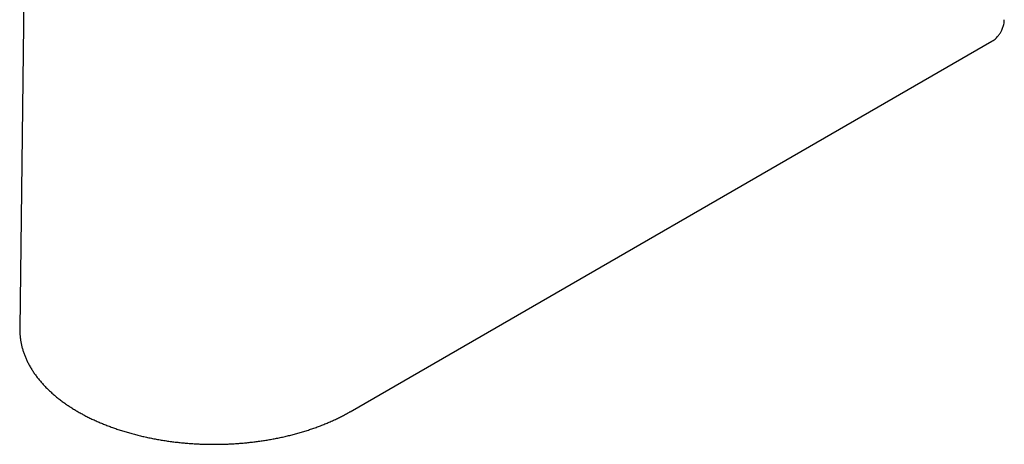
# Model space of a CAD drawing. Header units: millimetres. Extents: x 8 to 923, y 12 to 2155.
# Tile 3 of 26: x 768 to 844, y 351 to 383. Entities that reach past the tile are written whole.
import ezdxf

# ---------------------------------------------------------------- set-up
doc = ezdxf.new("R2010")
doc.units = ezdxf.units.MM

msp = doc.modelspace()

# ---------------------------------------------------------------- linework, layer by layer
at = {"color": 7, "linetype": 'Continuous', "lineweight": 30}
for p, q in [((768.955, 409.242), (768.316, 359.446)), ((793.81, 353.028), (843.307, 381.602))]:
    msp.add_line(p, q, dxfattribs=at)
at = {"color": 7, "linetype": 'Continuous', "lineweight": 30, "flags": 128}
msp.add_lwpolyline([(768.316, 359.446), (768.316, 359.382), (768.317, 359.288)], dxfattribs=at)
at = {"color": 7, "linetype": 'Continuous', "lineweight": 30}
for points, knots in [([(843.307, 381.602), (843.362, 381.637), (843.465, 381.702), (843.601, 381.819), (843.712, 381.932), (843.804, 382.04), (843.883, 382.146), (843.953, 382.253), (844.015, 382.362), (844.076, 382.481), (844.13, 382.61), (844.18, 382.753), (844.221, 382.908), (844.252, 383.084), (844.255, 383.205), (844.257, 383.269)], [0, 0, 0, 0, 0.104161, 0.195068, 0.273319, 0.340601, 0.404382, 0.465982, 0.525474, 0.5853, 0.660266, 0.728535, 0.807587, 0.8979, 1, 1, 1, 1]), ([(768.318, 359.277), (768.318, 359.26), (768.318, 359.158), (768.33, 358.97), (768.355, 358.714), (768.393, 358.457), (768.444, 358.2), (768.508, 357.943), (768.584, 357.687), (768.674, 357.431), (768.776, 357.175), (768.892, 356.921), (769.021, 356.668), (769.162, 356.417), (769.317, 356.167), (769.485, 355.92), (769.666, 355.675), (769.86, 355.433), (770.066, 355.195), (770.285, 354.959), (770.508, 354.736), (770.742, 354.516), (770.978, 354.309), (771.224, 354.105), (771.47, 353.913), (771.725, 353.725), (771.988, 353.542), (772.259, 353.363), (772.539, 353.188), (772.826, 353.018), (773.12, 352.853), (773.422, 352.693), (773.731, 352.538), (774.047, 352.388), (774.37, 352.243), (774.698, 352.104), (775.033, 351.97), (775.374, 351.841), (775.721, 351.718), (776.073, 351.601), (776.429, 351.489), (776.791, 351.383), (777.157, 351.283), (777.528, 351.189), (777.902, 351.101), (778.28, 351.018), (778.661, 350.942), (779.045, 350.872), (779.432, 350.808), (779.821, 350.75), (780.211, 350.699), (780.601, 350.654), (780.991, 350.615), (781.379, 350.583), (781.76, 350.557), (782.126, 350.537), (782.445, 350.524), (782.727, 350.517), (783.005, 350.512), (783.201, 350.511), (783.31, 350.51)], [0, 0, 0, 0, 0.003557, 0.021491, 0.039496, 0.057581, 0.075753, 0.094017, 0.112381, 0.130847, 0.149417, 0.168091, 0.18687, 0.205749, 0.224726, 0.243793, 0.262946, 0.282177, 0.301479, 0.320845, 0.340267, 0.35774, 0.377197, 0.394689, 0.412187, 0.429689, 0.447193, 0.464698, 0.482201, 0.499702, 0.5172, 0.534693, 0.552182, 0.569666, 0.587145, 0.604617, 0.622082, 0.639541, 0.656992, 0.674436, 0.691871, 0.709297, 0.726714, 0.744119, 0.761512, 0.778891, 0.796254, 0.813596, 0.830913, 0.848197, 0.865437, 0.882613, 0.899694, 0.916619, 0.933257, 0.949271, 0.964115, 0.974621, 0.985839, 1, 1, 1, 1]), ([(783.31, 350.51), (783.459, 350.511), (783.668, 350.512), (783.975, 350.519), (784.235, 350.527), (784.546, 350.54), (784.871, 350.557), (785.212, 350.581), (785.563, 350.609), (785.921, 350.644), (786.285, 350.684), (786.652, 350.73), (787.022, 350.783), (787.393, 350.841), (787.764, 350.906), (788.134, 350.976), (788.504, 351.053), (788.872, 351.136), (789.238, 351.225), (789.6, 351.32), (789.96, 351.421), (790.316, 351.527), (790.668, 351.64), (791.015, 351.758), (791.358, 351.882), (791.695, 352.012), (792.027, 352.148), (792.353, 352.288), (792.673, 352.435), (792.987, 352.586), (793.294, 352.743), (793.569, 352.89), (793.737, 352.987), (793.809, 353.029)], [0, 0, 0, 0, 0.038454, 0.053792, 0.079288, 0.105731, 0.13408, 0.163659, 0.194196, 0.225473, 0.257338, 0.289674, 0.322396, 0.355438, 0.388748, 0.422284, 0.456015, 0.489913, 0.523955, 0.558125, 0.592405, 0.626785, 0.661251, 0.695797, 0.730412, 0.76509, 0.799826, 0.834614, 0.869449, 0.904327, 0.939245, 0.9742, 1, 1, 1, 1])]:
    msp.add_open_spline(points, degree=3, knots=knots, dxfattribs=at)

doc.saveas('drawing.dxf')
